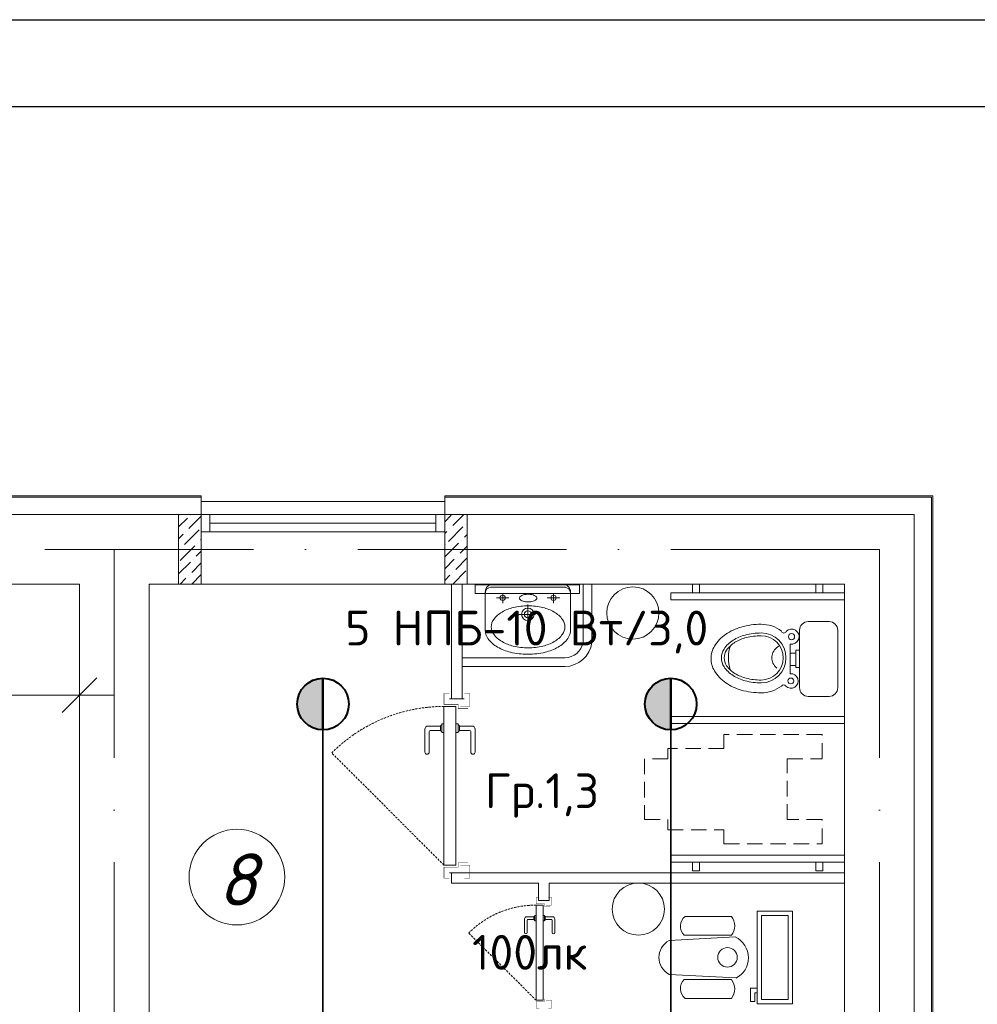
# Model space of a CAD drawing. Header units: millimetres. Extents: x 1114507 to 93926427, y 174473 to 817039.
# Tile 164 of 256: x 1514017 to 1519524, y 779808 to 785472. Entities that reach past the tile are written whole.
import ezdxf

# ---------------------------------------------------------------- set-up
doc = ezdxf.new("R2010")
doc.units = ezdxf.units.MM
for name, pattern in [('ACAD_ISO05W100', [33, 24, -3, 0, -3, 0, -3]), ('ACAD_ISO10W100', [18, 12, -3, 0, -3]), ('Beruniy Xref$0$DASHED', [19.05, 12.7, -6.35]), ('ШТРИХОВАЯ', [19.05, 12.7, -6.35])]:
    doc.linetypes.add(name, pattern=pattern)
for name, color, linetype, lineweight in [('expl', 234, 'Continuous', 13), ('ось', 252, 'ACAD_ISO05W100', 25), ('размеры', 12, 'Continuous', 15), ('Сантехника', 150, 'Continuous', 13)]:
    doc.layers.add(name, color=color, linetype=linetype, lineweight=lineweight)
doc.layers.add('АСО-стены кирпич 380 мм', color=7, linetype='Continuous', lineweight=35, true_color=0x745739)
doc.styles.add('ISOCPEUR 1', font='isocpeur.TTF')
doc.styles.get("Standard").update_dxf_attribs({"font": 'isocpeui.ttf'})
doc.styles.add('Суннат', font='ariali.ttf', dxfattribs={"height": 250})
doc.dimstyles.new('Санжар', dxfattribs={"dimtxt": 240, "dimasz": 200, "dimexe": 200, "dimexo": 200, "dimgap": 50, "dimtad": 1, "dimdec": 0, "dimtxsty": 'Standard', "dimblk": 'OBLIQUE', "dimcen": 2.5, "dimdle": 200, "dimclrd": 152, "dimclre": 152, "dimclrt": 152, "dimadec": 0, "dimazin": 0, "dimtfac": 1, "dimtdec": 0, "dimtmove": 0, "dimatfit": 3, "dimldrblk": 'OBLIQUE', "dimfxl": 0, "dimlwd": 0, "dimlwe": 0, "dimarcsym": 0})

# ---------------------------------------------------------------- blocks, each defined once
blk = doc.blocks.new('blok1qavmak')
at = {"color": 252, "lineweight": 0, "ltscale": 100}
for p, q in [((1515060.8, 782732.1), (1513360.8, 782732.1)), ((1519267.8, 782732.1), (1516460.8, 782732.1)), ((1519267.8, 775375.1), (1519267.8, 782732.1))]:
    blk.add_line(p, q, dxfattribs=at)
at = {"color": 32, "lineweight": 0, "ltscale": 100}
for p, q in [((1515060.8, 782725.1), (1513360.8, 782725.1)), ((1519260.8, 782725.1), (1516460.8, 782725.1)), ((1519260.8, 775375.1), (1519260.8, 782725.1))]:
    blk.add_line(p, q, dxfattribs=at)
at = {"color": 251, "lineweight": 0, "ltscale": 100, "true_color": 0x4a4a4a}
for p, q in [((1515060.8, 782625.1), (1515060.8, 782732.1)), ((1516460.8, 782625.1), (1516460.8, 782732.1))]:
    blk.add_line(p, q, dxfattribs=at)
at = {"lineweight": 0, "ltscale": 100}
for p, q in [((1516460.8, 782700.1), (1515060.8, 782700.1)), ((1515060.8, 782625.1), (1513360.8, 782625.1)), ((1515060.8, 782225.1), (1515060.8, 782625.1)), ((1519160.8, 782625.1), (1516460.8, 782625.1)), ((1516460.8, 782225.1), (1516460.8, 782625.1)), ((1519160.8, 775375.1), (1519160.8, 782625.1)), ((1514360.8, 782225.1), (1513360.8, 782225.1)), ((1514360.8, 776325.1), (1514360.8, 782225.1)), ((1515060.8, 782225.1), (1514760.8, 782225.1)), ((1514760.8, 776325.1), (1514760.8, 782225.1)), ((1516460.8, 782225.1), (1515060.8, 782225.1)), ((1518760.8, 782225.1), (1516460.8, 782225.1)), ((1517237, 782221.3), (1516637, 782221.3)), ((1516637, 782221.3), (1516637, 782171.3)), ((1517237, 782171.3), (1517237, 782221.3)), ((1517257.3, 782225.1), (1517257.3, 781889.9)), ((1517307.3, 782225.1), (1517307.3, 781889.9)), ((1518760.8, 775375.1), (1518760.8, 782225.1)), ((1516637, 782171.3), (1517237, 782171.3)), ((1516560.8, 781800.9), (1517151.1, 781800.9)), ((1516560.8, 781750.9), (1517151.1, 781750.9))]:
    blk.add_line(p, q, dxfattribs=at)
at = {"linetype": 'Continuous', "lineweight": 0, "ltscale": 100}
for p, q in [((1514930.8, 782621.2, 0), (1514934.8, 782625.1, 0)), ((1514930.8, 782553.8, 0), (1514981.3, 782604.3, 0)), ((1514989.8, 782545.4, 0), (1515060.8, 782616.5, 0)), ((1514998.2, 782621.2, 0), (1514998.2, 782621.2, 0)), ((1516460.8, 782583.2, 0), (1516498.8, 782621.2, 0)), ((1516507.2, 782562.2, 0), (1516570.1, 782625.1, 0)), ((1514964.5, 782452.8, 0), (1515048.7, 782537, 0)), ((1514972.9, 782528.6, 0), (1514972.9, 782528.6, 0)), ((1516460.8, 782515.9, 0), (1516473.5, 782528.6, 0)), ((1516481.9, 782469.6, 0), (1516566.1, 782553.8, 0)), ((1516490.4, 782545.4, 0), (1516490.4, 782545.4, 0)), ((1516583, 782570.6, 0), (1516583, 782570.6, 0)), ((1514930.8, 782486.5, 0), (1514956.1, 782511.7, 0)), ((1515057.1, 782478, 0), (1515060.8, 782481.8, 0)), ((1516557.7, 782478, 0), (1516557.7, 782478, 0)), ((1516574.5, 782494.9, 0), (1516590.8, 782511.2, 0)), ((1514939.2, 782360.2, 0), (1515023.4, 782444.4, 0)), ((1514947.7, 782435.9, 0), (1514947.7, 782435.9, 0)), ((1515031.9, 782385.4, 0), (1515060.8, 782414.4, 0)), ((1515040.3, 782461.2, 0), (1515040.3, 782461.2, 0)), ((1516460.8, 782381.2, 0), (1516540.9, 782461.2, 0)), ((1516465.1, 782452.8, 0), (1516465.1, 782452.8, 0)), ((1516549.3, 782402.3, 0), (1516590.8, 782443.8, 0)), ((1515015, 782368.6, 0), (1515015, 782368.6, 0)), ((1516460.8, 782313.8, 0), (1516515.6, 782368.6, 0)), ((1516524, 782309.7, 0), (1516590.8, 782376.5, 0)), ((1516532.4, 782385.4, 0), (1516532.4, 782385.4, 0)), ((1514930.8, 782284.4, 0), (1514998.2, 782351.8, 0)), ((1515006.6, 782292.8, 0), (1515060.8, 782347.1, 0)), ((1516506.8, 782225.1, 0), (1516583, 782301.2, 0)), ((1514938.9, 782225.1, 0), (1514972.9, 782259.1, 0)), ((1514989.8, 782276, 0), (1514989.8, 782276, 0)), ((1515006.2, 782225.1, 0), (1515060.8, 782279.7, 0)), ((1516460.8, 782246.5, 0), (1516490.4, 782276, 0)), ((1516507.2, 782292.8, 0), (1516507.2, 782292.8, 0)), ((1516574.5, 782225.5, 0), (1516574.5, 782225.5, 0))]:
    blk.add_line(p, q, dxfattribs=at)
at = {"color": 5, "lineweight": 0}
for p, q in [((1515110.8, 782625.1), (1515060.8, 782625.1)), ((1515060.8, 782625.1), (1515060.8, 782525.1)), ((1516410.8, 782625.1), (1515110.8, 782625.1)), ((1515110.8, 782525.1), (1515110.8, 782625.1)), ((1516410.8, 782525.1), (1516410.8, 782625.1)), ((1516410.8, 782625.1), (1516460.8, 782625.1)), ((1516460.8, 782625.1), (1516460.8, 782525.1)), ((1515060.8, 782525.1), (1515110.8, 782525.1)), ((1516410.8, 782575.1), (1515110.8, 782575.1)), ((1516410.8, 782525.1), (1515110.8, 782525.1)), ((1516460.8, 782525.1), (1516410.8, 782525.1))]:
    blk.add_line(p, q, dxfattribs=at)
at = {"color": 1, "linetype": 'ACAD_ISO10W100', "lineweight": 0, "ltscale": 100}
for p, q in [((1518960.8, 782425.1), (1491960.8, 782425.1)), ((1514560.8, 782425.1), (1514560.8, 773125.1)), ((1518960.8, 782425.1), (1518960.8, 766825.1))]:
    blk.add_line(p, q, dxfattribs=at)
at = {"lineweight": 0}
for p, q in [((1517926.1, 782225.1), (1517886.1, 782225.1)), ((1517886.1, 782225.1), (1517886.1, 782175.1)), ((1517926.1, 782175.1), (1517926.1, 782225.1)), ((1518595.5, 782175.1), (1518595.5, 782225.1)), ((1518595.5, 782225.1), (1518635.5, 782225.1)), ((1518635.5, 782225.1), (1518635.5, 782175.1)), ((1518760.8, 782175.1), (1517760.8, 782175)), ((1517760.8, 782175), (1517760.8, 782135)), ((1517760.8, 782135), (1518760.8, 782135.1)), ((1517886.1, 782175.1), (1517926.1, 782175.1)), ((1518635.5, 782175.1), (1518595.5, 782175.1)), ((1518760.8, 782135.1), (1518760.8, 782175.1)), ((1517760.8, 781423.6), (1517760.8, 781463.6)), ((1517760.8, 781463.6), (1518760.8, 781463.5)), ((1518760.8, 781463.5), (1518760.8, 781423.5)), ((1518760.8, 781423.5), (1517760.8, 781423.6)), ((1517760.8, 780625.2), (1517760.8, 780665.2)), ((1517760.8, 780665.2), (1518760.8, 780665.1)), ((1518760.8, 780665.1), (1518760.8, 780625.1)), ((1518760.8, 780625.1), (1517760.8, 780625.2)), ((1517926.1, 780625.1), (1517886.1, 780625.1)), ((1517886.1, 780625.1), (1517886.1, 780575.1)), ((1517926.1, 780575.1), (1517926.1, 780625.1)), ((1518595.5, 780575.1), (1518595.5, 780625.1)), ((1518595.5, 780625.1), (1518635.5, 780625.1)), ((1518635.5, 780625.1), (1518635.5, 780575.1)), ((1517886.1, 780575.1), (1517926.1, 780575.1)), ((1518635.5, 780575.1), (1518595.5, 780575.1))]:
    blk.add_line(p, q, dxfattribs=at)
at = {"color": 0, "lineweight": 0}
for p, q in [((1516488, 781565.1), (1516573.7, 781565.1)), ((1516436.8, 781408.9), (1516365.5, 781408.9)), ((1516436.7, 781408.9), (1516436.7, 781383.9)), ((1516444.2, 781415.1), (1516443, 781415.1)), ((1516444.2, 781371.4), (1516444.2, 781421.4)), ((1516444.2, 781421.4), (1516456.7, 781421.4)), ((1516456.7, 781421.4), (1516456.7, 781371.4)), ((1516538, 781421.4), (1516525.5, 781421.4)), ((1516538, 781371.4), (1516538, 781421.4)), ((1516538, 781415.1), (1516539.2, 781415.1)), ((1516545.4, 781408.9), (1516616.7, 781408.9)), ((1516545.5, 781408.9), (1516545.5, 781383.9)), ((1516346.8, 781390.1), (1516346.8, 781258.9)), ((1516371.8, 781258.9), (1516371.8, 781377.6)), ((1516378, 781383.9), (1516436.8, 781383.9)), ((1516443, 781377.6), (1516444.2, 781377.6)), ((1516456.7, 781371.4), (1516444.2, 781371.4)), ((1516525.5, 781371.4), (1516538, 781371.4)), ((1516539.2, 781377.6), (1516538, 781377.6)), ((1516604.2, 781383.9), (1516545.4, 781383.9)), ((1516610.4, 781258.9), (1516610.4, 781377.6)), ((1516635.4, 781390.1), (1516635.4, 781258.9)), ((1516488, 780565.1), (1516573.7, 780565.1)), ((1517005.1, 780405.1), (1517056.6, 780405.1)), ((1516978.9, 780315.1), (1516978.1, 780315.1)), ((1516978.9, 780288.9), (1516978.9, 780318.9)), ((1516978.9, 780318.9), (1516986.4, 780318.9)), ((1516986.4, 780318.9), (1516986.4, 780288.9)), ((1517035.1, 780318.9), (1517027.6, 780318.9)), ((1517035.1, 780288.9), (1517035.1, 780318.9)), ((1517035.1, 780315.1), (1517035.9, 780315.1)), ((1516920.4, 780300.1), (1516920.4, 780221.4)), ((1516974.4, 780311.4), (1516931.7, 780311.4)), ((1516935.4, 780221.4), (1516935.4, 780292.6)), ((1516939.2, 780296.4), (1516974.4, 780296.4)), ((1516974.4, 780311.4), (1516974.4, 780296.4)), ((1516978.1, 780292.6), (1516978.9, 780292.6)), ((1516986.4, 780288.9), (1516978.9, 780288.9)), ((1517027.6, 780288.9), (1517035.1, 780288.9)), ((1517035.9, 780292.6), (1517035.1, 780292.6)), ((1517039.6, 780311.4), (1517082.4, 780311.4)), ((1517039.6, 780311.4), (1517039.6, 780296.4)), ((1517074.9, 780296.4), (1517039.6, 780296.4)), ((1517078.6, 780221.4), (1517078.6, 780292.6)), ((1517093.6, 780300.1), (1517093.6, 780221.4))]:
    blk.add_line(p, q, dxfattribs=at)
at = {"linetype": 'ШТРИХОВАЯ', "lineweight": 0, "ltscale": 7}
for p, q in [((1518630.8, 781360), (1518067.1, 781360)), ((1518067.1, 781360), (1518067.1, 781280.4)), ((1518630.8, 781220.7), (1518630.8, 781360)), ((1518067.1, 781280.4), (1517744.1, 781280.4)), ((1517744.1, 781280.4), (1517744.1, 781220.7)), ((1517744.1, 781220.7), (1517610.8, 781220.7)), ((1517610.8, 781220.7), (1517610.8, 780870.7)), ((1518430.8, 780870.7), (1518430.8, 781220.7)), ((1518430.8, 781220.7), (1518630.8, 781220.7)), ((1517610.8, 780870.7), (1517744.1, 780870.7)), ((1517744.1, 780870.7), (1517744.1, 780811)), ((1518630.8, 780870.7), (1518430.8, 780870.7)), ((1518630.8, 780731.4), (1518630.8, 780870.7)), ((1517744.1, 780811), (1518067.1, 780811)), ((1518067.1, 780811), (1518067.1, 780731.4)), ((1518067.1, 780731.4), (1518630.8, 780731.4))]:
    blk.add_line(p, q, dxfattribs=at)
at = {"color": 0, "linetype": 'Beruniy Xref$0$DASHED', "lineweight": 0}
for p, q in [((1516456.7, 780608.9), (1515811.5, 781254.1)), ((1516986.4, 779831.4), (1516599.2, 780218.5))]:
    blk.add_line(p, q, dxfattribs=at)
at = {"color": 0, "lineweight": 0}
for points, const_width in [([(1516488, 781596.4), (1516456.7, 781596.4), (1516456.7, 781533.9), (1516538, 781533.9), (1516538, 781508.9), (1516594.2, 781508.9)], 2.5), ([(1516550.5, 781521.4), (1516605, 781521.4), (1516605, 781596.4), (1516573.7, 781596.4)], 2.5), ([(1516488, 780533.9), (1516456.7, 780533.9), (1516456.7, 780596.4), (1516538, 780596.4), (1516538, 780621.4), (1516594.2, 780621.4)], 2.5), ([(1516550.5, 780608.9), (1516605, 780608.9), (1516605, 780533.9), (1516573.7, 780533.9)], 2.5), ([(1517005.1, 780423.9), (1516986.4, 780423.9), (1516986.4, 780386.4), (1517035.1, 780386.4), (1517035.1, 780371.4), (1517068.9, 780371.4)], 1.5), ([(1517042.6, 780378.9), (1517075.3, 780378.9), (1517075.3, 780423.9), (1517056.6, 780423.9)], 1.5), ([(1517005.1, 779786.4), (1516986.4, 779786.4), (1516986.4, 779823.9), (1517035.1, 779823.9), (1517035.1, 779838.9), (1517068.9, 779838.9)], 1.5), ([(1517042.6, 779831.4), (1517075.3, 779831.4), (1517075.3, 779786.4), (1517056.6, 779786.4)], 1.5)]:
    blk.add_lwpolyline(points, dxfattribs=dict(at, const_width=const_width))
for points in [[(1516525.5, 780608.9), (1516456.7, 780608.9), (1516456.7, 781521.4), (1516525.5, 781521.4), (1516525.5, 780608.9)], [(1517027.6, 779831.4), (1516986.4, 779831.4), (1516986.4, 780378.9), (1517027.6, 780378.9), (1517027.6, 779831.4)]]:
    blk.add_lwpolyline(points, dxfattribs=at)
at = {"lineweight": 0, "ltscale": 100}
for centre in [(1517543.1, 782059), (1517574.5, 780355.8)]:
    blk.add_circle(centre, 150, dxfattribs=at)
for centre, radius, start, end in [((1517149.1, 781911.3), 110.4, 271.0783, 348.8567), ((1517149.5, 781910), 159.1, 270.5724, 352.7625)]:
    blk.add_arc(centre, radius, start, end, dxfattribs=at)
at = {"color": 0, "linetype": 'Beruniy Xref$0$DASHED', "lineweight": 0}
for centre, radius in [((1516456.7, 780608.9), 912.5), ((1516986.4, 779831.4), 547.5)]:
    blk.add_arc(centre, radius, 90, 135, dxfattribs=at)
at = {"color": 0, "lineweight": 0}
for centre, radius, start, end in [((1516365.5, 781390.1), 18.8, 90, 180), ((1516443, 781408.9), 6.25, 90, 180), ((1516539.2, 781408.9), 6.25, 0, 90), ((1516616.7, 781390.1), 18.8, 0, 90), ((1516378, 781377.6), 6.25, 90, 180), ((1516443, 781383.9), 6.25, 180, 270), ((1516539.2, 781383.9), 6.25, 270, 0), ((1516604.2, 781377.6), 6.25, 0, 90), ((1516359.3, 781258.9), 12.5, 180, 0), ((1516622.9, 781258.9), 12.5, 180, 0), ((1516978.1, 780311.4), 3.75, 90, 180), ((1517035.9, 780311.4), 3.75, 0, 90), ((1516931.7, 780300.1), 11.3, 90, 180), ((1516939.2, 780292.6), 3.75, 90, 180), ((1516978.1, 780296.4), 3.75, 180, 270), ((1517035.9, 780296.4), 3.75, 270, 0), ((1517074.9, 780292.6), 3.75, 0, 90), ((1517082.4, 780300.1), 11.3, 0, 90), ((1516927.9, 780221.4), 7.5, 180, 0), ((1517086.1, 780221.4), 7.5, 180, 0)]:
    blk.add_arc(centre, radius, start, end, dxfattribs=at)
at = {"layer": 'АСО-стены кирпич 380 мм', "color": 5, "lineweight": 0}
for p, q in [((1516500.8, 781565.1), (1516500.8, 782225.1)), ((1516560.8, 782225.1), (1516560.8, 781565.1)), ((1516560.8, 781565.1), (1516500.8, 781565.1)), ((1516500.8, 780565.1), (1518760.8, 780565.1)), ((1516500.8, 780505.1), (1516500.8, 780565.1)), ((1518760.8, 780565.1), (1518760.8, 780505.1)), ((1517000.8, 780505.1), (1516500.8, 780505.1)), ((1517000.8, 780405.1), (1517000.8, 780505.1)), ((1518760.8, 780505.1), (1517060.8, 780505.1)), ((1517060.8, 780505.1), (1517060.8, 780405.1)), ((1517060.8, 780405.1), (1517000.8, 780405.1))]:
    blk.add_line(p, q, dxfattribs=at)
at = {"layer": 'размеры', "lineweight": 0, "ltscale": 5}
for p, q in [((1514930.8, 782625.1), (1515060.8, 782625.1)), ((1514930.8, 782225.1), (1514930.8, 782625.1)), ((1515060.8, 782625.1), (1515060.8, 782625.1)), ((1515060.8, 782625.1), (1515060.8, 782225.1)), ((1515060.8, 782225.1), (1515060.8, 782625.1)), ((1515060.8, 782625.1), (1515060.8, 782225.1)), ((1516460.8, 782625.1), (1516590.8, 782625.1)), ((1516460.8, 782225.1), (1516460.8, 782625.1)), ((1516590.8, 782625.1), (1516590.8, 782225.1)), ((1515060.8, 782225.1), (1514930.8, 782225.1)), ((1515060.8, 782225.1), (1515060.8, 782225.1)), ((1516590.8, 782225.1), (1516460.8, 782225.1))]:
    blk.add_line(p, q, dxfattribs=at)
at = {"layer": 'Сантехника', "lineweight": 0}
for p, q in [((1516723.6, 782207.1), (1516939.2, 782207.1)), ((1516939.2, 782225.1), (1516738.9, 782225.1)), ((1517139.4, 782225.1), (1516939.2, 782225.1)), ((1517154.7, 782207.1), (1516939.2, 782207.1)), ((1516694, 782180.2), (1516694, 781954.9)), ((1516830, 782146.1), (1516758.9, 782146.1)), ((1516794.5, 782166.6), (1516794.5, 782115.3)), ((1517122.2, 782146.1), (1517051.1, 782146.1)), ((1517086.6, 782166.6), (1517086.6, 782115.3)), ((1517184.4, 781954.9), (1517184.4, 782180.2)), ((1516939.2, 782107.6), (1516939.2, 781997.3)), ((1516983.6, 782051.2), (1516882.5, 782051.2)), ((1517844.1, 780313.5), (1518109.4, 780313.5)), ((1517838.7, 780205.4), (1518109.4, 780205.4)), ((1518131.5, 780196.3), (1517752.7, 780176)), ((1517752.7, 779980), (1518134.4, 779959.5)), ((1517838.7, 779950.5), (1518109.4, 779950.5)), ((1517844.1, 779842.4), (1518109.4, 779842.4))]:
    blk.add_line(p, q, dxfattribs=at)
at = {"layer": 'Сантехника', "lineweight": 0, "ltscale": 5}
for p, q in [((1518501.4, 781629.5), (1518501.4, 781959.5)), ((1518501.4, 781629.5), (1518501.4, 781959.5)), ((1518551.4, 782009.5), (1518671.4, 782009.5)), ((1518551.4, 782009.5), (1518671.4, 782009.5)), ((1518721.4, 781959.5), (1518721.4, 781629.5)), ((1518721.4, 781959.5), (1518721.4, 781629.5)), ((1518448.5, 781879.6), (1518448.5, 781828.6)), ((1518448.5, 781879.6), (1518448.5, 781828.6)), ((1518480.7, 781844.3), (1518501.4, 781844.3)), ((1518480.7, 781828.6), (1518480.7, 781844.3)), ((1518480.7, 781844.3), (1518501.4, 781844.3)), ((1518480.7, 781828.6), (1518480.7, 781844.3)), ((1518501.4, 781844.3), (1518501.4, 781744.6)), ((1518501.4, 781844.3), (1518501.4, 781744.6)), ((1518446.4, 781828.6), (1518480.7, 781828.6)), ((1518446.4, 781828.6), (1518480.7, 781828.6)), ((1518448.5, 781828.6), (1518448.5, 781756.9)), ((1518448.5, 781828.6), (1518448.5, 781756.9)), ((1518480.7, 781756.9), (1518480.7, 781828.6)), ((1518480.7, 781756.9), (1518480.7, 781828.6)), ((1518448.5, 781756.9), (1518448.5, 781709.7)), ((1518480.7, 781756.9), (1518448.5, 781756.9)), ((1518448.5, 781756.9), (1518448.5, 781709.7)), ((1518480.7, 781756.9), (1518448.5, 781756.9)), ((1518480.7, 781744.6), (1518480.7, 781756.9)), ((1518480.7, 781744.6), (1518480.7, 781756.9)), ((1518501.4, 781744.6), (1518480.7, 781744.6)), ((1518501.4, 781744.6), (1518480.7, 781744.6)), ((1518671.4, 781579.5), (1518551.4, 781579.5)), ((1518671.4, 781579.5), (1518551.4, 781579.5))]:
    blk.add_line(p, q, dxfattribs=at)
at = {"layer": 'Сантехника', "lineweight": 0}
for points in [[(1518460.8, 780344.7), (1518257.6, 780344.7), (1518257.6, 779811.3), (1518460.8, 779811.3)], [(1518435.8, 780319.7), (1518282.6, 780319.7), (1518282.6, 779836.3), (1518435.8, 779836.3)]]:
    blk.add_lwpolyline(points, close=True, dxfattribs=at)
blk.add_lwpolyline([(1518257.6, 779900.2), (1518219.5, 779900.2), (1518219.5, 779824), (1518244.9, 779824), (1518244.9, 779874.8), (1518257.6, 779874.8)], dxfattribs=at)
for centre, radius in [((1516794.5, 782146.1), 15.4), ((1517086.6, 782146.1), 15.4), ((1516939.2, 782051.2), 35.9), ((1516939.2, 782051.2), 20.1), ((1518087.2, 780078), 56.3)]:
    blk.add_circle(centre, radius, dxfattribs=at)
at = {"layer": 'Сантехника', "lineweight": 0, "ltscale": 5}
for centre, radius in [((1518455.4, 781922.7), 17.7), ((1518455.4, 781922.7), 17.7), ((1518451.8, 781668.1), 16.8), ((1518451.8, 781668.1), 16.8)]:
    blk.add_circle(centre, radius, dxfattribs=at)
at = {"layer": 'Сантехника', "lineweight": 0}
for centre, radius, start, end in [((1516727.2, 782174), 33.3, 90, 180), ((1516738.9, 782180.2), 45, 90, 180), ((1517139.4, 782180.2), 45, 0, 90), ((1517151.1, 782174), 33.3, 0, 90), ((1516900.3, 782144.8), 10.3, 136.143, 180), ((1516900.3, 782144.8), 10.3, 180, 223.857), ((1516919.3, 782126.5), 36.7, 113.3198, 136.143), ((1516919.3, 782163.1), 36.7, 223.857, 246.6802), ((1516932.1, 782096.8), 69, 100.124, 113.3198), ((1516932.1, 782192.8), 69, 246.6802, 259.876), ((1516940.6, 782049.6), 117, 90, 100.124), ((1516940.6, 782049.6), 117, 79.876, 90), ((1516949, 782096.8), 69, 66.6802, 79.876), ((1516949, 782192.8), 69, 280.124, 293.3198), ((1516961.8, 782126.5), 36.7, 43.857, 66.6802), ((1516961.8, 782163.1), 36.7, 293.3198, 316.143), ((1516980.8, 782144.8), 10.3, 0, 43.857), ((1516980.8, 782144.8), 10.3, 316.143, 0), ((1516911.4, 781853), 243.6, 103.2739, 119.663), ((1516940.6, 781729.5), 370.4, 90, 103.2739), ((1516940.6, 782240), 117, 259.876, 270), ((1516940.6, 782240), 117, 270, 280.124), ((1516940.6, 781729.5), 370.4, 76.7261, 90), ((1516969.7, 781853), 243.6, 60.337, 76.7261), ((1516800.3, 781979.4), 71.4, 143.9722, 180), ((1516867.1, 781930.8), 154, 119.663, 143.9722), ((1517014, 781930.8), 154, 36.0278, 60.337), ((1517080.8, 781979.4), 71.4, 0, 36.0278), ((1516776, 781960.8), 82.2, 175.8804, 180), ((1516776, 781960.8), 82.2, 180, 216.0278), ((1516800.3, 781979.4), 71.4, 180, 216.0278), ((1517080.8, 781979.4), 71.4, 323.9722, 0), ((1517102.3, 781960.8), 82.2, 323.9722, 0), ((1517102.3, 781960.8), 82.2, 0, 4.1196), ((1516853, 782016.8), 177.4, 216.0278, 240.337), ((1516867.1, 782028), 154, 216.0278, 240.337), ((1517014, 782028), 154, 299.663, 323.9722), ((1517025.4, 782016.8), 177.4, 299.663, 323.9722), ((1516904, 782106.4), 280.6, 240.337, 256.7261), ((1516911.4, 782105.8), 243.6, 240.337, 256.7261), ((1516940.6, 782229.2), 370.4, 256.7261, 270), ((1516940.6, 782229.2), 370.4, 270, 283.2739), ((1516969.7, 782105.8), 243.6, 283.2739, 299.663), ((1516974.3, 782106.4), 280.6, 283.2739, 299.663), ((1516937.6, 782248.6), 426.7, 256.7261, 270), ((1516937.6, 782248.6), 426.7, 270, 270.2145), ((1516940.8, 782248.6), 426.7, 269.7855, 270), ((1516940.8, 782248.6), 426.7, 270, 283.2739), ((1518202.2, 781840.6), 221.7, 211.1508, 235.5781), ((1518249.4, 781909.5), 305.2, 235.5781, 254.1534), ((1517888.3, 780257.1), 71.6, 128.0827, 226.1727), ((1518047.6, 780259.5), 82.1, 318.785, 41.145), ((1517888.3, 779898.8), 71.6, 133.8273, 231.9173), ((1518047.6, 779896.4), 82.1, 318.855, 41.215)]:
    blk.add_arc(centre, radius, start, end, dxfattribs=at)
at = {"layer": 'Сантехника', "lineweight": 0, "ltscale": 5}
for centre, radius, start, end in [((1518249.4, 781684.7), 305.2, 105.8466, 124.4219), ((1518249.4, 781684.7), 305.2, 105.8466, 124.4219), ((1518280.3, 781575.8), 418.4, 90, 105.8466), ((1518280.3, 781575.8), 418.4, 90, 105.8466), ((1518280.3, 781797.1), 197.2, 53.3724, 90), ((1518280.3, 781797.1), 197.2, 53.3724, 90), ((1518455.4, 781922.7), 43.6, 260.8208, 136.5729), ((1518455.4, 781922.7), 43.6, 260.8208, 136.5729), ((1518551.4, 781959.5), 50, 90, 180), ((1518551.4, 781959.5), 50, 90, 180), ((1518671.4, 781959.5), 50, 0, 90), ((1518671.4, 781959.5), 50, 0, 90), ((1518202.2, 781753.6), 221.7, 124.4219, 148.8492), ((1518202.2, 781753.6), 221.7, 124.4219, 148.8492), ((1518209.7, 781758), 170.1, 122.1712, 146.6354), ((1518209.7, 781758), 170.1, 122.1712, 146.6354), ((1518252.3, 781690.3), 250.1, 104.6039, 122.1712), ((1518252.3, 781690.3), 250.1, 104.6039, 122.1712), ((1518252.7, 781686.7), 237.8, 103.9604, 120.9705), ((1518252.7, 781686.7), 237.8, 103.9604, 120.9705), ((1518280.3, 781582.9), 361.1, 90, 104.6039), ((1518280.3, 781582.9), 361.1, 90, 104.6039), ((1518280.3, 781575.7), 352.3, 90, 103.9604), ((1518280.3, 781575.7), 352.3, 90, 103.9604), ((1518280.3, 781800.6), 143.4, 270, 90), ((1518280.3, 781800.6), 143.4, 270, 90), ((1518280.3, 781800.6), 127.3, 270, 90), ((1518280.3, 781800.6), 127.3, 270, 90), ((1518411.4, 781957.5), 13.6, 200.6387, 339.3613), ((1518411.4, 781957.5), 13.6, 200.6387, 339.3613), ((1518130.3, 781797.1), 137.7, 148.8492, 180), ((1518145, 781800.6), 92.6, 146.6354, 180), ((1518145, 781800.6), 92.6, 146.6354, 180), ((1518147.1, 781800.6), 78.9, 145.3876, 180), ((1518147.1, 781800.6), 78.9, 145.3876, 180), ((1518210.7, 781756.8), 156.2, 120.9705, 145.3876), ((1518210.7, 781756.8), 156.2, 120.9705, 145.3876), ((1518305.2, 781798.8), 213, 159.9995, 198.4846), ((1518305.2, 781798.8), 213, 159.9995, 198.4846), ((1518426.4, 781794), 86.5, 129.9102, 153.6547), ((1518426.4, 781794), 86.5, 129.9102, 153.6547), ((1518435.7, 781782.9), 101, 119.2377, 129.9102), ((1518435.7, 781782.9), 101, 119.2377, 129.9102), ((1518130.3, 781797.1), 137.7, 180, 211.1508), ((1518145, 781800.6), 92.6, 180, 213.3646), ((1518145, 781800.6), 92.6, 180, 213.3646), ((1518147.1, 781800.6), 78.9, 180, 214.6124), ((1518147.1, 781800.6), 78.9, 180, 214.6124), ((1518412.1, 781801.1), 70.5, 153.6547, 180), ((1518412.1, 781801.1), 70.5, 153.6547, 180), ((1518412.1, 781801.1), 70.5, 180, 206.3453), ((1518412.1, 781801.1), 70.5, 180, 206.3453), ((1518209.7, 781843.2), 170.1, 213.3646, 237.8288), ((1518209.7, 781843.2), 170.1, 213.3646, 237.8288), ((1518210.7, 781844.5), 156.2, 214.6124, 239.0295), ((1518210.7, 781844.5), 156.2, 214.6124, 239.0295), ((1518426.4, 781808.2), 86.5, 206.3453, 230.0898), ((1518426.4, 781808.2), 86.5, 206.3453, 230.0898), ((1518202.2, 781840.6), 221.7, 211.1508, 235.5781), ((1518252.3, 781911), 250.1, 237.8288, 255.3961), ((1518252.3, 781911), 250.1, 237.8288, 255.3961), ((1518252.7, 781914.5), 237.8, 239.0295, 256.0396), ((1518252.7, 781914.5), 237.8, 239.0295, 256.0396), ((1518280.3, 782025.6), 352.3, 256.0396, 270), ((1518280.3, 782025.6), 352.3, 256.0396, 270), ((1518451.8, 781668.1), 41.7, 226.3561, 94.5234), ((1518451.8, 781668.1), 41.7, 226.3561, 94.5234), ((1518249.4, 781909.5), 305.2, 235.5781, 254.1534), ((1518280.3, 782018.3), 361.1, 255.3961, 270), ((1518280.3, 782018.3), 361.1, 255.3961, 270), ((1518280.3, 781797.1), 197.2, 270, 306.6276), ((1518280.3, 781797.1), 197.2, 270, 306.6276), ((1518280.3, 781797.1), 197.2, 270, 306.6276), ((1518280.3, 781797.1), 197.2, 270, 306.6276), ((1518410.2, 781630.5), 14.8, 30.1316, 149.8684), ((1518410.2, 781630.5), 14.8, 30.1316, 149.8684), ((1518551.4, 781629.5), 50, 180, 270), ((1518551.4, 781629.5), 50, 180, 270), ((1518671.4, 781629.5), 50, 270, 0), ((1518671.4, 781629.5), 50, 270, 0), ((1518280.3, 782018.3), 418.4, 254.1534, 270), ((1518280.3, 782018.3), 418.4, 254.1534, 270), ((1518280.3, 782018.3), 418.4, 254.1534, 270), ((1518280.3, 782018.3), 418.4, 254.1534, 270)]:
    blk.add_arc(centre, radius, start, end, dxfattribs=at)
at = {"layer": 'Сантехника', "lineweight": 0, "extrusion": (0, 0, -1)}
for centre, major_axis, ratio, start_param, end_param in [((1517830.5, 780078), (138, 0), 0.859529, 2.169462, 4.113723), ((1518079.9, 780079.3), (70.6, -111.3), 0.957892, 4.142259, 6.427427)]:
    blk.add_ellipse(centre, major_axis=major_axis, ratio=ratio, start_param=start_param, end_param=end_param, dxfattribs=at)
blk = doc.blocks.new('_Oblique')
at = {"color": 0, "linetype": 'ByBlock', "lineweight": -2}
blk.add_line((-0.5, -0.5), (0.5, 0.5), dxfattribs=at)
blk = doc.blocks.new('*D1596')
at = {"color": 152, "linetype": 'Continuous', "lineweight": 0, "ltscale": 100, "transparency": 16777216}
for p, q in [((1512760.8, 781525.1), (1512760.8, 781785.8)), ((1514360.8, 781525.1), (1514360.8, 781785.8)), ((1512560.8, 781585.8), (1514560.8, 781585.8))]:
    blk.add_line(p, q, dxfattribs=at)
at = {"layer": 'Defpoints', "color": 0, "lineweight": 35, "ltscale": 100, "transparency": 16777216}
for p in [(1514360.8, 781585.8), (1512760.8, 781325.1), (1514360.8, 781325.1)]:
    blk.add_point(p, dxfattribs=at)
at = {"color": 152, "lineweight": 0, "ltscale": 100, "transparency": 16777216, "xscale": 200, "yscale": 200, "zscale": 200, "rotation": 180}
blk.add_blockref('_Oblique', (1512760.8, 781585.8), dxfattribs=at)
at = {"color": 152, "lineweight": 0, "ltscale": 100, "transparency": 16777216, "xscale": 200, "yscale": 200, "zscale": 200}
blk.add_blockref('_Oblique', (1514360.8, 781585.8), dxfattribs=at)
at = {"color": 152, "lineweight": 35, "ltscale": 100, "transparency": 16777216, "insert": (1513560.8, 781755.8), "char_height": 240, "attachment_point": 5, "bg_fill": 3, "box_fill_scale": 1.1, "bg_fill_color": 256, "bg_fill_true_color": 13158600, "bg_fill_transparency": 0}
blk.add_mtext('1600', dxfattribs=at)
blk = doc.blocks.new('имтмт')
at = {"layer": 'ось'}
h = blk.add_hatch(color=256, dxfattribs=at)
h.set_gradient(color2=(0, 0, 0), one_color=1)
h.paths.add_polyline_path([(342295.9, 169436.7, 0.414214), (342444.3, 169585.1, 0.414214), (342295.9, 169733.4)])
at = {"color": 1, "lineweight": 40}
for p, q in [((342295.9, 169733.4, 0), (342295.9, 169436.7, 0)), ((342295.9, 169733.4, 0), (342295.9, 169436.7, 0)), ((342295.9, 169436.7, 0), (342295.9, 169733.4, 0))]:
    blk.add_line(p, q, dxfattribs=at)
blk.add_circle((342295.9, 169585.1, 0), 148.3, dxfattribs=at)
blk.add_circle((342295.9, 169585.1, 0), 148.3, dxfattribs=at)
blk.add_circle((342295.9, 169585.1, 0), 148.3, dxfattribs=at)

msp = doc.modelspace()

# ---------------------------------------------------------------- linework, layer by layer
at = {"color": 5, "elevation": 0}
msp.add_lwpolyline([(1483992.1, 785471.7), (1536850.1, 785471.7), (1536850.1, 755771.7), (1483992.1, 755771.7)], close=True, dxfattribs=at)
at = {"color": 5, "lineweight": 30, "elevation": 0}
msp.add_lwpolyline([(1485992.1, 784971.7), (1536350.1, 784971.7), (1536350.1, 756271.7), (1485992.1, 756271.7)], close=True, dxfattribs=at)
at = {"layer": 'Defpoints', "color": 3, "linetype": 'ByBlock', "elevation": 0}
msp.add_lwpolyline([(1483992.1, 785471.7), (1525992.1, 785471.7), (1525992.1, 755771.7), (1483992.1, 755771.7)], close=True, dxfattribs=at)
at = {"layer": 'expl', "lineweight": 0}
msp.add_circle((1515265.8, 780539.9), 275.1, dxfattribs=at)

# ---------------------------------------------------------------- texts
at = {"lineweight": 0, "insert": (1515154.9, 780376), "char_height": 300, "width": 349.19, "attachment_point": 7}
msp.add_mtext('8', dxfattribs=at)

# ---------------------------------------------------------------- next in the draw order: block references
at = {"color": 0}
msp.add_blockref('blok1qavmak', (0, 0), dxfattribs=at)

# ---------------------------------------------------------------- next in the draw order: linework, layer by layer
at = {"color": 0, "lineweight": 35, "ltscale": 100}
for p, q in [((1515760.8, 781386.8), (1515760.8, 779683.4)), ((1517760.8, 781386.8), (1517760.8, 779683.4))]:
    msp.add_line(p, q, dxfattribs=at)

# ---------------------------------------------------------------- next in the draw order: block references
at = {"lineweight": 40, "transparency": 33554646, "rotation": 180}
for p in [(1858056.8, 951120.2, 0), (1860056.8, 951120.2, 0)]:
    msp.add_blockref('имтмт', p, dxfattribs=at)

# ---------------------------------------------------------------- next in the draw order: texts
at = {"color": 0, "char_height": 200, "attachment_point": 1, "style": 'Суннат'}
for s, insert, width in [('{\\fISOCPEUR|b0|i0|c0|p34;5\\fISOCPEUR|b0|i0|c204|p34; НПБ-10 Вт/3,0}', (1515888.4, 782072.4), 4126.459), ('{\\fISOCPEUR|b0|i0|c204|p34;Гр.\\fISOCPEUR|b0|i0|c0|p34;1,3}', (1516691.8, 781136.5), 2509.849)]:
    msp.add_mtext(s, dxfattribs=dict(at, insert=insert, width=width))
at = {"color": 1, "insert": (1516618.2, 780207.1), "char_height": 200, "width": 2509.849, "attachment_point": 1, "style": 'Суннат'}
msp.add_mtext('{\\fISOCPEUR|b0|i0|c0|p34;10\\fISOCPEUR|b0|i0|c204|p34;0лк}', dxfattribs=at)

# ---------------------------------------------------------------- next in the draw order: dimensions: what is measured, and where the dimension line sits
at = {"color": 0, "lineweight": 35, "ltscale": 100}
dim = msp.add_linear_dim(base=(1514360.8, 781585.8), p1=(1512760.8, 781325.1), p2=(1514360.8, 781325.1), dimstyle='Санжар', override={"dimfxl": 120, "dimfxlon": 1, "dimtfill": 1, "dimarcsym": 1}, dxfattribs=at)
dim.commit()
dim.dimension.update_dxf_attribs({"geometry": '*D1596', "text_midpoint": (1513560.8, 781755.8)})

# ---------------------------------------------------------------- next in the draw order: texts
at = {"linetype": 'ByBlock', "lineweight": 30, "ltscale": 10, "insert": (1197603, 784433.1, 0), "char_height": 250, "width": 18040, "attachment_point": 1, "style": 'ISOCPEUR 1'}
msp.add_mtext('     Рабочая документация по объекту: {\\C7;школы ^J}     Настоящий проект выполнен на основании чертежей марки АС, ВК и ОВ в соответствии с требованиями КМК и ПУЭ.\\P     Внешнее электроснабжение решается в отдельном проекте "Внутриплощадочных сетей"\\P     Проект энергоснабжения школы.\\P     Установленная мощность 33,6 кВт; Расчетная мощность 30,2 кВт  \\P     По надежности энергоснабжения школа относится к потребителям II категории.\\P\\pi1291.6675,t0,19518.5175;{\\LСиловое электрооборудование:\\P\\pi0,tz;}     В качестве вводно-распределительного и силового щита принят щит {\\C0;ПР11-3060-21УЗ (изготовить индв. по заказу) }. В качестве осветительного и силового щита принять щит ЩРВ-6 {\\C0;(изготовить индв. по заказу)} и щит комплектный ОЩВ.\\P\\pt0,19518.5175;     Электропотребителями здания  являются: освещение, штепсельные розетки, электропотребители технологического оборудования. Главный распределительный щит, силовые щиты и щиты освещения приняты сборными с модульными автоматическими выключателями с установкой на DIN-рейку по индивидуальному заказу. В распределительных щитах предусматривается устройство заземляющей шины. Фазораспределение злектронагрузок должно быть равномерным. Автоматические выключатели на розеточных группах имеют устройства  защитного отключения. \\P\\ptz;     Силовыми электроприемниками являются потребители сантехнического и технологического оборудования помещений. Магистральные и распределительные сети выполняются медным кабелем ВВГнг  в винипластовых  трубах в стенах срыто под штукатуркой. Ответвительные коробки установить скрыто на стене.\\P     1.  Розетки разместить на высоте 1800 мм от чистого пола в  помещениях   для  пребывания  детей  (А также см. уточнение по плану)  согласно пункта 12.34 КМК КМК КМК 2.04.17-19. ^J     2.  Выключатели во всех помещениях разместить на высоте 1800 мм.  Отступ от проёмов дверей - 200 мм, а также см. уточнение по плану.^J  Допускается установка выключателей под потолком с управлением при помощи шнура. ПУЭ п. 6.6.31.^J  Установка штепсельных розеток в ванных комнатах, душевых, мыльных помещениях бань, помещениях, содержащих нагреватели для саун (далее по тексту «саунах»), а также в стиральных помещениях прачечных не допускается ПУЭ п. 7.1.48.^JМинимальное расстояние от выключателей, штепсельных розеток и элементов электроустановок до газопроводов должно быть не менее 0,5 м ПУЭ п. 7.1.50.\\P{\\O      \\L\\oЭлектроосвещение}\\P     В соответствии КМК КМК 2.01.05-19. в проекте предусматривается общее рабочее, эвакуационное освещение на напряжение 220В.  Рабочее освещение предусматривается во всех помещениях комплекса, эвакуационное - в коридорах, в фойе, лестничных клетках, вестибюле. На выходах по пути эвакуации устанавливаются световые указатели "Выход" с аккумуляторными  батареями. Светильники аварийного освещения обозначаются значком "А" и выбираются из числа светильников рабочего освещения и питаются от щита ЩАО. Управление освещением выполняется включателями, устанавливаемыми по месту. Выбор светильников произведен в соответствии с назначением помещений, их конструктивными особенностями и характеристикой окружающей среды. В качестве источников света приняты светильники потолочные светодиодные LED панели и {\\C0;светодиодные линейные светильники} . Групповые сети освещения выполняются медным кабелем ВВГнг в винипластовой трубе.\\P\\pi1896.36,t0,28627.16;{\\LЗаземление}\\P\\pi0,tz;     Для защиты от поражения  электрическим током применяется система заземления TN-S  (используется 3я и 5я  жила  кабеля) и выполняется уравнивание потенциалов. Все металлические нетоковедущие части электрооборудования подлежат заземлению. В качестве заземляющих проводников используются нулевые провода сети и специальные заземляющие проводники, прокладываемые совместно с рабочими проводниками от электрощитов до электропотребителей. Сопротивление растеканию тока заземляющих устройств не должно превышать 4 Ом в любое время года. Внутренний контур заземления необходимо присоединить к наружному контуру заземления. Защита от заноса высокого потенциала и уравнивание потенциалов выполняется путем присоединения металлической арматуры фундаментов к горизонтальному  заземлителю. Все соединения выполнить сваркой.', dxfattribs=at)

doc.saveas('drawing.dxf')
